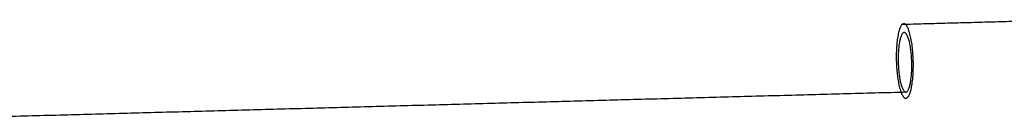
# Model space of a CAD drawing. Header units: millimetres. Extents: x 88174 to 90498, y -31828 to -30219.
# Tile 256 of 256: x 89906 to 90152, y -30718 to -30693. Entities that reach past the tile are written whole.
import ezdxf

# ---------------------------------------------------------------- set-up
doc = ezdxf.new("R2010")
doc.units = ezdxf.units.MM
doc.layers.add('Default', color=7, linetype='Continuous', true_color=0x000000)

msp = doc.modelspace()

# ---------------------------------------------------------------- linework, layer by layer
at = {"layer": 'Default'}
for points, knots in [([(90126.9, -30694.28, 1713.74), (90128.95, -30692.64, 1722.74), (90129.56, -30701.86, 1724.28), (90130.17, -30711.09, 1725.83), (90128.13, -30712.73, 1716.83), (90126.08, -30714.38, 1707.83), (90125.47, -30705.15, 1706.28), (90124.86, -30695.93, 1704.74), (90126.9, -30694.28, 1713.74)], [0, 0, 0, 11.780972, 11.780972, 23.561945, 23.561945, 35.342917, 35.342917, 47.12389, 47.12389, 47.12389]), ([(90127.96, -30711.28, 1715.94), (90126.29, -30712.18, 1708.68), (90125.9, -30704.74, 1707.84), (90125.5, -30697.3, 1707), (90127.16, -30696.39, 1714.26), (90128.82, -30695.49, 1721.52), (90129.22, -30702.93, 1722.36), (90129.62, -30710.37, 1723.19), (90127.96, -30711.28, 1715.94)], [0, 0, 0, 7.853982, 7.853982, 15.707963, 15.707963, 23.561945, 23.561945, 31.415927, 31.415927, 31.415927])]:
    msp.add_rational_spline(points, [1, 0.707106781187, 1, 0.707106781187, 1, 0.707106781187, 1, 0.707106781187, 1], degree=2, knots=knots, dxfattribs=at)
for points in [[(90126.9, -30694.28, 1713.74), (90148.2, -30693.7, 1708.79), (90169.5, -30693.12, 1703.84)], [(89874.79, -30718.19, 1774.77), (90001.37, -30714.73, 1745.35), (90127.96, -30711.28, 1715.94)]]:
    msp.add_open_spline(points, degree=2, dxfattribs=at)

doc.saveas('drawing.dxf')
